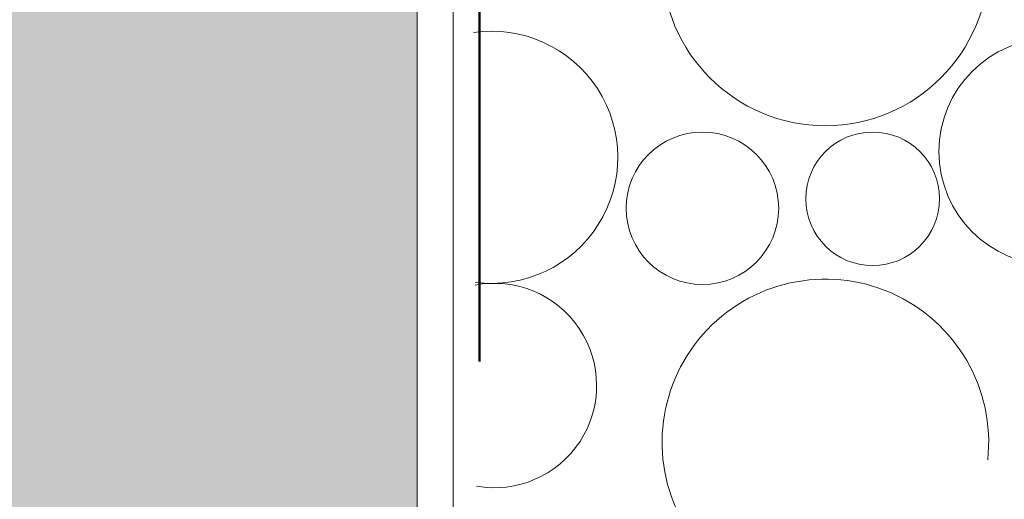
# Model space of a CAD drawing. Extents: x -25320 to 294860, y -9059 to 10983.
# Tile 38 of 58: x 12470 to 12840, y -441 to -261. Entities that reach past the tile are written whole.
import ezdxf

# ---------------------------------------------------------------- set-up
doc = ezdxf.new("R2010")
doc.units = 0
doc.header["$MEASUREMENT"] = 0
doc.linetypes.add('Tirets', pattern=[229.305464, 141.111124, -88.19434])
doc.layers.add('COUPE', color=7, linetype='Continuous', lineweight=0)

msp = doc.modelspace()

# ---------------------------------------------------------------- hatches: boundary and pattern name
at = {"layer": 'COUPE', "linetype": 'Continuous', "lineweight": 15}
msp.add_hatch(color=256, dxfattribs=at).paths.add_polyline_path([(12419.44, -1291.48), (12619.46, -1162.14), (12619.46, 3150), (12419.44, 3150)])

# ---------------------------------------------------------------- linework, layer by layer
at = {"layer": 'COUPE', "linetype": 'Continuous', "lineweight": 9}
msp.add_line((12632.92, -1153.44), (12632.92, 1134.09), dxfattribs=at)
at = {"layer": 'COUPE', "linetype": 'Tirets', "lineweight": 50}
msp.add_line((12642.72, 1127.97), (12642.72, -602.26), dxfattribs=at)
at = {"layer": 'COUPE', "linetype": 'Continuous', "lineweight": 20}
msp.add_line((12619.46, -150), (12619.46, -500), dxfattribs=at)
at = {"layer": 'COUPE', "linetype": 'Continuous'}
msp.add_line((12619.46, -150), (12619.46, -1162.14), dxfattribs=at)
at = {"layer": 'COUPE', "linetype": 'Continuous', "lineweight": 15}
for centre, radius in [((12772.44, -239.22), 61.21), ((12857.54, -310.14), 42.55), ((12726.34, -331.41), 28.59), ((12790.17, -327.87), 25.07)]:
    msp.add_circle(centre, radius, dxfattribs=at)
for centre, radius, start, end in [((12647.31, -312.3), 47.31, 262.4794, 98.2785), ((12772.44, -419.22), 61.21, 353.8314, 211.0429), ((12648.33, -397.94), 38.36, 259.9321, 100.8258)]:
    msp.add_arc(centre, radius, start, end, dxfattribs=at)

doc.saveas('drawing.dxf')
